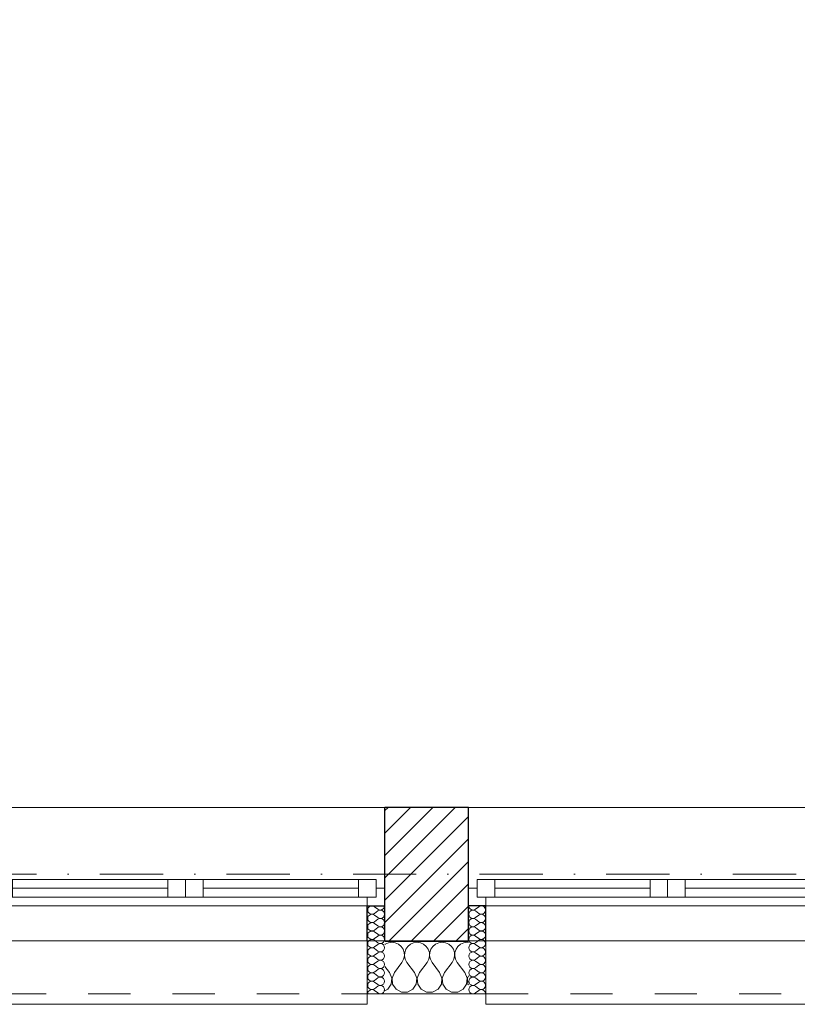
# Model space of a CAD drawing. Header units: millimetres. Extents: x -140780 to 266886, y -104422 to 233759.
# Tile 47 of 104: x 209370 to 211581, y 106825 to 109626. Entities that reach past the tile are written whole.
import ezdxf

# ---------------------------------------------------------------- set-up
doc = ezdxf.new("R2010")
doc.units = ezdxf.units.MM
doc.header["$MEASUREMENT"] = 0
doc.linetypes.add('Kropki i Kreski', pattern=[360, 180, -90, 0, -90])
doc.linetypes.add('Przerywana', pattern=[240, 120, -120])
for name, color, linetype in [('Konstrukcja - Siatki mod', 7, 'Continuous'), ('KR_INW', 7, 'Continuous'), ('NAPIS_SODON', 7, 'Continuous'), ('Okna ArchiCADa', 7, 'Continuous')]:
    doc.layers.add(name, color=color, linetype=linetype)
doc.layers.add('Konstrukcja - Siatki mod_Nr_pióra__48', color=7, linetype='Continuous', lineweight=15, true_color=0xa80f02)
doc.layers.add('KR_INW_Nr_pióra__102', color=7, linetype='Continuous', lineweight=5, true_color=0xcccccc)
for name, color, linetype, lineweight in [('KR_INW_Nr_pióra__101', 252, 'Continuous', 5), ('KR_INW_Nr_pióra__27', 7, 'Continuous', 25), ('KR_INW_Nr_pióra__47', 7, 'Continuous', 15), ('NAPIS_SODON_Nr_pióra__1', 7, 'Continuous', 13), ('Okna ArchiCADa_Nr_pióra__1', 7, 'Continuous', 13), ('Okna ArchiCADa_Nr_pióra__27', 7, 'Continuous', 25)]:
    doc.layers.add(name, color=color, linetype=linetype, lineweight=lineweight)

# ---------------------------------------------------------------- blocks, each defined once
blk = doc.blocks.new('Strop_1', base_point=(179225, 121523.3))
at = {"layer": 'NAPIS_SODON_Nr_pióra__1', "linetype": 'Continuous', "flags": 128}
blk.add_lwpolyline([(179225, 121523.3), (179225.9, 107003.8), (250898.3, 107008.3), (250897.4, 121527.8)], close=True, dxfattribs=at)
blk = doc.blocks.new('*X164')
at = {"layer": 'KR_INW_Nr_pióra__102', "linetype": 'Continuous'}
for p, q in [((210409.8, 106996.2), (210408.5, 106995.1)), ((210418.8, 107000.2), (210409.8, 106996.2)), ((210428.6, 107001.6), (210418.8, 107000.2)), ((210438.3, 107000.2), (210428.6, 107001.6)), ((210447.3, 106996.2), (210438.3, 107000.2)), ((210454.9, 106989.9), (210447.3, 106996.2)), ((210460.5, 106981.8), (210454.9, 106989.9)), ((210473.6, 106989.9), (210468.1, 106981.8)), ((210481.2, 106996.2), (210473.6, 106989.9)), ((210490.2, 107000.2), (210481.2, 106996.2)), ((210500, 107001.6), (210490.2, 107000.2)), ((210509.8, 107000.2), (210500, 107001.6)), ((210518.8, 106996.2), (210509.8, 107000.2)), ((210526.4, 106989.9), (210518.8, 106996.2)), ((210531.9, 106981.8), (210526.4, 106989.9)), ((210545.1, 106989.9), (210539.5, 106981.8)), ((210552.7, 106996.2), (210545.1, 106989.9)), ((210561.7, 107000.2), (210552.7, 106996.2)), ((210571.4, 107001.6), (210561.7, 107000.2)), ((210581.2, 107000.2), (210571.4, 107001.6)), ((210590.2, 106996.2), (210581.2, 107000.2)), ((210597.8, 106989.9), (210590.2, 106996.2)), ((210603.4, 106981.8), (210597.8, 106989.9)), ((210616.5, 106989.9), (210610.9, 106981.8)), ((210624.1, 106996.2), (210616.5, 106989.9)), ((210633.1, 107000.2), (210624.1, 106996.2)), ((210642.9, 107001.6), (210633.1, 107000.2)), ((210646.1, 107001.1), (210642.9, 107001.6)), ((210463.7, 106972.5), (210460.5, 106981.8)), ((210461.9, 106953.1), (210464.1, 106962.6)), ((210464.1, 106962.6), (210463.7, 106972.5)), ((210464.9, 106972.5), (210464.4, 106962.6)), ((210464.4, 106962.6), (210466.7, 106953.1)), ((210468.1, 106981.8), (210464.9, 106972.5)), ((210535.1, 106972.5), (210531.9, 106981.8)), ((210533.3, 106953.1), (210535.6, 106962.6)), ((210535.6, 106962.6), (210535.1, 106972.5)), ((210536.3, 106972.5), (210535.9, 106962.6)), ((210535.9, 106962.6), (210538.1, 106953.1)), ((210539.5, 106981.8), (210536.3, 106972.5)), ((210606.5, 106972.5), (210603.4, 106981.8)), ((210604.8, 106953.1), (210607, 106962.6)), ((210607, 106962.6), (210606.5, 106972.5)), ((210607.8, 106972.5), (210607.3, 106962.6)), ((210607.3, 106962.6), (210609.5, 106953.1)), ((210610.9, 106981.8), (210607.8, 106972.5)), ((210421.4, 106915.9), (210408.5, 106933.1)), ((210435.7, 106915.9), (210457.1, 106944.4)), ((210457.1, 106944.4), (210461.9, 106953.1)), ((210466.7, 106953.1), (210471.4, 106944.4)), ((210492.9, 106915.9), (210471.4, 106944.4)), ((210507.1, 106915.9), (210528.6, 106944.4)), ((210528.6, 106944.4), (210533.3, 106953.1)), ((210538.1, 106953.1), (210542.9, 106944.4)), ((210564.3, 106915.9), (210542.9, 106944.4)), ((210578.6, 106915.9), (210600, 106944.4)), ((210600, 106944.4), (210604.8, 106953.1)), ((210609.5, 106953.1), (210614.3, 106944.4)), ((210635.7, 106915.9), (210614.3, 106944.4)), ((210428.2, 106899.8), (210421.4, 106915.9)), ((210435.7, 106915.9), (210429, 106899.8)), ((210499.6, 106899.8), (210492.9, 106915.9)), ((210507.1, 106915.9), (210500.4, 106899.8)), ((210571, 106899.8), (210564.3, 106915.9)), ((210578.6, 106915.9), (210571.8, 106899.8)), ((210642.4, 106899.8), (210635.7, 106915.9)), ((210646.1, 106906.4), (210643.3, 106899.8)), ((210416.9, 106868), (210426.5, 106882.5)), ((210426.5, 106882.5), (210428.2, 106899.8)), ((210429, 106899.8), (210430.6, 106882.5)), ((210430.6, 106882.5), (210440.3, 106868)), ((210488.3, 106868), (210497.9, 106882.5)), ((210497.9, 106882.5), (210499.6, 106899.8)), ((210500.4, 106899.8), (210502.1, 106882.5)), ((210502.1, 106882.5), (210511.7, 106868)), ((210559.7, 106868), (210569.4, 106882.5)), ((210569.4, 106882.5), (210571, 106899.8)), ((210571.8, 106899.8), (210573.5, 106882.5)), ((210573.5, 106882.5), (210583.1, 106868)), ((210631.2, 106868), (210640.8, 106882.5)), ((210640.8, 106882.5), (210642.4, 106899.8)), ((210643.3, 106899.8), (210644.9, 106882.5)), ((210644.9, 106882.5), (210646.1, 106880.8)), ((210408.5, 106863.5), (210416.9, 106868)), ((210440.3, 106868), (210455.6, 106859.8)), ((210455.6, 106859.8), (210473, 106859.8)), ((210473, 106859.8), (210488.3, 106868)), ((210511.7, 106868), (210527, 106859.8)), ((210527, 106859.8), (210544.4, 106859.8)), ((210544.4, 106859.8), (210559.7, 106868)), ((210583.1, 106868), (210598.4, 106859.8)), ((210598.4, 106859.8), (210615.8, 106859.8)), ((210615.8, 106859.8), (210631.2, 106868))]:
    blk.add_line(p, q, dxfattribs=at)
blk = doc.blocks.new('*X201')
at = {"layer": 'KR_INW_Nr_pióra__102', "linetype": 'Continuous'}
for p, q in [((210388.2, 107095.6), (210378.7, 107102.8)), ((210388.2, 107090.9), (210378.7, 107083.7)), ((210388.2, 107071.8), (210378.7, 107079)), ((210388.2, 107067), (210378.7, 107059.9)), ((210388.2, 107048), (210378.7, 107055.1)), ((210388.2, 107043.2), (210378.7, 107036.1)), ((210388.2, 107024.2), (210378.7, 107031.3)), ((210388.2, 107019.4), (210378.7, 107012.3)), ((210388.2, 107000.4), (210378.7, 107007.5)), ((210388.2, 106995.6), (210378.7, 106988.5)), ((210388.2, 106976.6), (210378.7, 106983.7)), ((210388.2, 106971.8), (210378.7, 106964.7)), ((210388.2, 106952.8), (210378.7, 106959.9)), ((210388.2, 106948), (210378.7, 106940.9)), ((210388.2, 106929), (210378.7, 106936.1)), ((210388.2, 106924.2), (210378.7, 106917)), ((210388.2, 106905.1), (210378.7, 106912.3)), ((210388.2, 106900.4), (210378.7, 106893.2)), ((210388.2, 106881.3), (210378.7, 106888.5)), ((210388.2, 106876.6), (210378.7, 106869.4)), ((210388.2, 106857.5), (210378.7, 106864.7))]:
    blk.add_line(p, q, dxfattribs=at)
for centre, start, end in [((210371.6, 107093.2), 53.1301, 180), ((210395.4, 107105.1), 233.1301, 0), ((210371.6, 107093.2), 180, 306.8699), ((210371.6, 107069.4), 53.1301, 180), ((210371.6, 107069.4), 180, 306.8699), ((210395.4, 107081.3), 233.1301, 126.8699), ((210395.4, 107057.5), 233.1301, 126.8699), ((210371.6, 107045.6), 53.1301, 180), ((210371.6, 107045.6), 180, 306.8699), ((210395.4, 107033.7), 233.1301, 126.8699), ((210371.6, 107021.8), 53.1301, 180), ((210371.6, 107021.8), 180, 306.8699), ((210395.4, 107009.9), 233.1301, 126.8699), ((210371.6, 106998), 53.1301, 180), ((210371.6, 106998), 180, 306.8699), ((210371.6, 106974.2), 53.1301, 180), ((210395.4, 106986.1), 233.1301, 126.8699), ((210371.6, 106974.2), 180, 306.8699), ((210371.6, 106950.4), 53.1301, 180), ((210395.4, 106962.3), 233.1301, 126.8699), ((210371.6, 106950.4), 180, 306.8699), ((210371.6, 106926.6), 53.1301, 180), ((210395.4, 106938.5), 233.1301, 126.8699), ((210371.6, 106926.6), 180, 306.8699), ((210371.6, 106902.8), 53.1301, 180), ((210371.6, 106902.8), 180, 306.8699), ((210395.4, 106914.7), 233.1301, 126.8699), ((210395.4, 106890.9), 233.1301, 126.8699), ((210371.6, 106879), 53.1301, 180), ((210371.6, 106879), 180, 306.8699), ((210395.4, 106867), 233.1301, 126.8699), ((210371.6, 106855.1), 53.1301, 180)]:
    blk.add_arc(centre, 11.9, start, end, dxfattribs=at)
blk = doc.blocks.new('*X202')
at = {"layer": 'KR_INW_Nr_pióra__102', "linetype": 'Continuous'}
for p, q in [((210666.3, 107095.6), (210675.8, 107102.8)), ((210666.3, 107090.9), (210675.8, 107083.7)), ((210666.3, 107071.8), (210675.8, 107079)), ((210666.3, 107067), (210675.8, 107059.9)), ((210666.3, 107048), (210675.8, 107055.1)), ((210666.3, 107043.2), (210675.8, 107036.1)), ((210666.3, 107024.2), (210675.8, 107031.3)), ((210666.3, 107019.4), (210675.8, 107012.3)), ((210666.3, 107000.4), (210675.8, 107007.5)), ((210666.3, 106995.6), (210675.8, 106988.5)), ((210666.3, 106976.6), (210675.8, 106983.7)), ((210666.3, 106971.8), (210675.8, 106964.7)), ((210666.3, 106952.8), (210675.8, 106959.9)), ((210666.3, 106948), (210675.8, 106940.9)), ((210666.3, 106929), (210675.8, 106936.1)), ((210666.3, 106924.2), (210675.8, 106917)), ((210666.3, 106905.1), (210675.8, 106912.3)), ((210666.3, 106900.4), (210675.8, 106893.2)), ((210666.3, 106881.3), (210675.8, 106888.5)), ((210666.3, 106876.6), (210675.8, 106869.4)), ((210666.3, 106857.5), (210675.8, 106864.7))]:
    blk.add_line(p, q, dxfattribs=at)
for centre, start, end in [((210659.1, 107105.1), 180, 306.8699), ((210683, 107093.2), 0, 126.8699), ((210659.1, 107081.3), 53.1301, 306.8699), ((210659.1, 107057.5), 53.1301, 306.8699), ((210683, 107093.2), 233.1301, 0), ((210683, 107069.4), 0, 126.8699), ((210683, 107069.4), 233.1301, 0), ((210659.1, 107033.7), 53.1301, 306.8699), ((210683, 107045.6), 0, 126.8699), ((210683, 107045.6), 233.1301, 0), ((210659.1, 107009.9), 53.1301, 306.8699), ((210683, 107021.8), 0, 126.8699), ((210683, 107021.8), 233.1301, 0), ((210659.1, 106986.1), 53.1301, 306.8699), ((210683, 106998), 0, 126.8699), ((210683, 106998), 233.1301, 0), ((210683, 106974.2), 0, 126.8699), ((210659.1, 106962.3), 53.1301, 306.8699), ((210683, 106974.2), 233.1301, 0), ((210683, 106950.4), 0, 126.8699), ((210659.1, 106938.5), 53.1301, 306.8699), ((210683, 106950.4), 233.1301, 0), ((210683, 106926.6), 0, 126.8699), ((210659.1, 106914.7), 53.1301, 306.8699), ((210659.1, 106890.9), 53.1301, 306.8699), ((210683, 106926.6), 233.1301, 0), ((210683, 106902.8), 0, 126.8699), ((210683, 106902.8), 233.1301, 0), ((210659.1, 106867), 53.1301, 306.8699), ((210683, 106879), 0, 126.8699), ((210683, 106879), 233.1301, 0), ((210683, 106855.1), 0, 126.8699)]:
    blk.add_arc(centre, 11.9, start, end, dxfattribs=at)
blk = doc.blocks.new('Okno dwuskrzydłowe 19_5')
at = {"layer": 'Okna ArchiCADa_Nr_pióra__1', "linetype": 'Continuous'}
for p, q in [((-566.8, 230), (566.8, 230)), ((-566.8, 0), (-541.8, 0)), ((-541.8, 25), (-491.8, 25)), ((-541.8, -25), (-541.8, 25)), ((-541.8, 0), (-541.8, -25)), ((-491.8, 25), (-50, 25)), ((-491.8, 25), (-491.8, -25)), ((-491.8, 25), (-50, 25)), ((-491.8, 0), (-50, 0)), ((-50, -25), (-50, 25)), ((-50, 25), (0, 25)), ((0, 25), (0, -25)), ((0, 25), (50, 25)), ((0, -25), (0, 25)), ((50, 25), (491.8, 25)), ((50, 25), (50, -25)), ((50, 25), (491.8, 25)), ((50, 0), (491.8, 0)), ((491.8, -25), (491.8, 25)), ((491.8, 25), (541.8, 25)), ((541.8, 25), (541.8, -25)), ((541.8, -25), (541.8, 0)), ((541.8, 0), (566.8, 0)), ((-541.8, -25), (-516.8, -25)), ((-491.8, -25), (-541.8, -25)), ((-516.8, -25), (-516.8, -50)), ((-50, -25), (-491.8, -25)), ((0, -25), (-50, -25)), ((50, -25), (0, -25)), ((491.8, -25), (50, -25)), ((541.8, -25), (491.8, -25)), ((516.8, -50), (516.8, -25)), ((516.8, -25), (541.8, -25)), ((-516.8, -50), (-566.8, -50)), ((0, -50), (-516.8, -50)), ((516.8, -50), (0, -50)), ((566.8, -50), (516.8, -50)), ((-516.8, -300), (-516.8, -330)), ((516.8, -330), (516.8, -300)), ((-516.8, -330), (516.8, -330))]:
    blk.add_line(p, q, dxfattribs=at)
at = {"layer": 'Okna ArchiCADa_Nr_pióra__1', "linetype": 'Przerywana'}
blk.add_line((-516.8, -300), (516.8, -300), dxfattribs=at)
at = {"layer": 'Okna ArchiCADa_Nr_pióra__27', "linetype": 'Continuous'}
for p, q in [((-566.8, -50), (-566.8, 0)), ((566.8, -50), (566.8, 0)), ((-516.8, -50), (-566.8, -50)), ((516.8, -50), (566.8, -50))]:
    blk.add_line(p, q, dxfattribs=at)
blk = doc.blocks.new('Ściana_3', base_point=(179075.1, 106855.1))
at = {"layer": 'KR_INW_Nr_pióra__101', "linetype": 'Continuous'}
h = blk.add_hatch(dxfattribs=at)
h.set_pattern_fill('Cegła_licówka', color=256, style=0, pattern_type=2)
h.set_pattern_definition([(45, (0, 0), (-31.819804, 31.819804), [])])
h.paths.add_polyline_path([(210646.1, 107385.1), (210408.5, 107385.1), (210408.5, 107155.1), (210408.5, 107105.1), (210408.5, 107005.1), (210646.1, 107005.1), (210646.1, 107105.1), (210646.1, 107155.1)])
at = {"layer": 'KR_INW_Nr_pióra__27', "linetype": 'Continuous'}
for p, q in [((210408.5, 107155.1), (210408.5, 107385.1)), ((210646.1, 107155.1), (210646.1, 107385.1)), ((210408.5, 107105.1), (210408.5, 107155.1)), ((210646.1, 107105.1), (210646.1, 107155.1)), ((210358.5, 107005.1), (210358.5, 107105.1)), ((210358.5, 107105.1), (210408.5, 107105.1)), ((210408.5, 107005.1), (210408.5, 107105.1)), ((210646.1, 107005.1), (210646.1, 107105.1)), ((210696.1, 107105.1), (210646.1, 107105.1)), ((210696.1, 107005.1), (210696.1, 107105.1)), ((210408.5, 107005.1), (210646.1, 107005.1))]:
    blk.add_line(p, q, dxfattribs=at)
at = {"layer": 'KR_INW_Nr_pióra__27', "linetype": 'Continuous', "flags": 128}
blk.add_lwpolyline([(210646.1, 107385.1), (210408.5, 107385.1)], dxfattribs=at)
at = {"layer": 'KR_INW_Nr_pióra__47', "linetype": 'Continuous'}
for p, q in [((210408.5, 107105.1), (210358.5, 107105.1)), ((210358.5, 107105.1), (210358.5, 106855.1)), ((210646.1, 107105.1), (210696.1, 107105.1)), ((210696.1, 107105.1), (210696.1, 106855.1)), ((210358.5, 106855.1), (210358.5, 107005.1)), ((210696.1, 106855.1), (210696.1, 107005.1)), ((210408.5, 106855.1), (210358.5, 106855.1)), ((210646.1, 106855.1), (210696.1, 106855.1))]:
    blk.add_line(p, q, dxfattribs=at)
at = {"layer": 'KR_INW_Nr_pióra__47', "linetype": 'Continuous', "flags": 128}
blk.add_lwpolyline([(210408.5, 106855.1), (210646.1, 106855.1)], dxfattribs=at)
at = {"layer": 'KR_INW'}
for name in ['*X201', '*X202', '*X164']:
    blk.add_blockref(name, (0, 0), dxfattribs=at)
at = {"layer": 'Okna ArchiCADa', "color": 21, "linetype": 'Continuous', "lineweight": 13, "true_color": 0xff9955, "zscale": 1000}
for p in [(209841.7, 107155.1), (211212.8, 107155.1)]:
    blk.add_blockref('Okno dwuskrzydłowe 19_5', p, dxfattribs=at)
blk = doc.blocks.new('Standardowy znacznik siatki_10')
at = {"layer": 'Konstrukcja - Siatki mod_Nr_pióra__48', "linetype": 'Kropki i Kreski'}
blk.add_line((1000, 0), (72912, 0), dxfattribs=at)

msp = doc.modelspace()

# ---------------------------------------------------------------- block references
at = {"layer": 'Konstrukcja - Siatki mod', "color": 8, "linetype": 'Continuous', "lineweight": 13, "zscale": 1000}
msp.add_blockref('Standardowy znacznik siatki_10', (177989.3, 107195.1), dxfattribs=at)
at = {"layer": 'KR_INW'}
msp.add_blockref('Ściana_3', (179075.1, 106855.1), dxfattribs=at)
at = {"layer": 'NAPIS_SODON', "linetype": 'Continuous'}
msp.add_blockref('Strop_1', (179225, 121523.3), dxfattribs=at)

doc.saveas('drawing.dxf')
